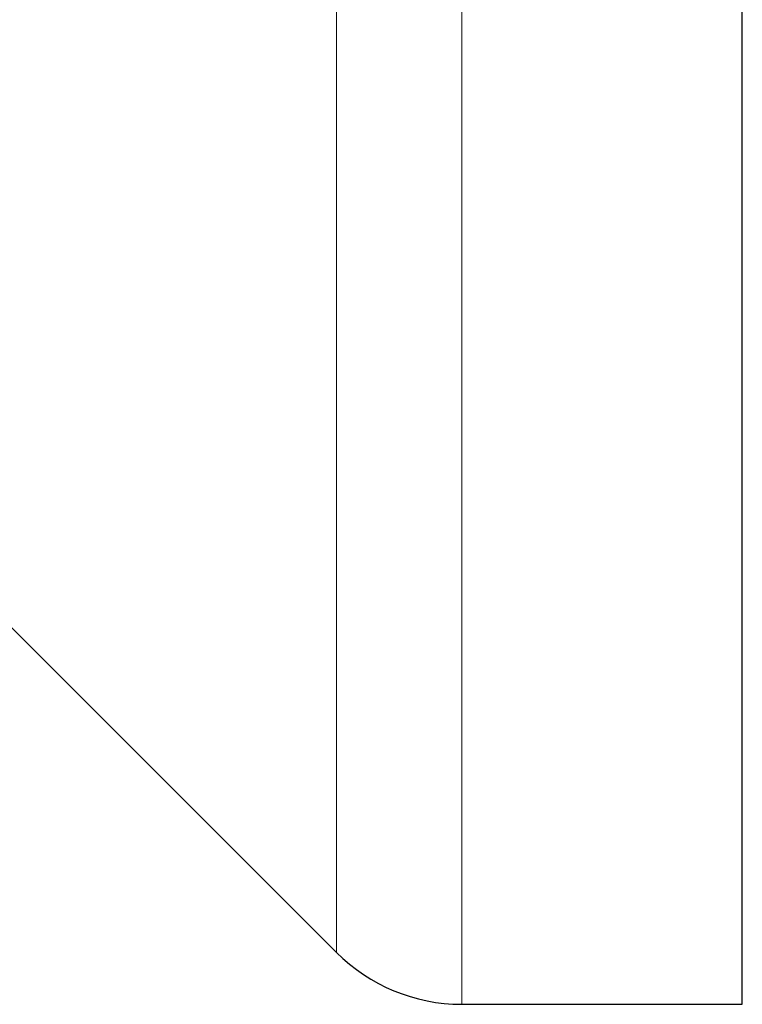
# Model space of a CAD drawing. Header units: millimetres. Extents: x 8 to 945, y 12 to 444.
# Tile 3 of 40: x 223 to 235, y 366 to 383. Entities that reach past the tile are written whole.
import ezdxf

# ---------------------------------------------------------------- set-up
doc = ezdxf.new("R2010")
doc.units = ezdxf.units.MM

msp = doc.modelspace()

# ---------------------------------------------------------------- linework, layer by layer
at = {"color": 7, "linetype": 'Continuous', "lineweight": 30}
for p, q in [((234.898, 366.549), (234.898, 436.5)), ((209.484, 385.914), (228.019, 367.379)), ((230.14, 366.5), (234.898, 366.5)), ((234.898, 366.5), (234.898, 366.549))]:
    msp.add_line(p, q, dxfattribs=at)
at = {"color": 252, "linetype": 'Continuous', "lineweight": 0}
for p, q in [((230.14, 366.5), (230.14, 433.061)), ((228.019, 367.379), (228.019, 432.269))]:
    msp.add_line(p, q, dxfattribs=at)
at = {"color": 7, "linetype": 'Continuous', "lineweight": 30}
msp.add_arc((230.14, 369.5), 3, 225, 270, dxfattribs=at)

doc.saveas('drawing.dxf')
